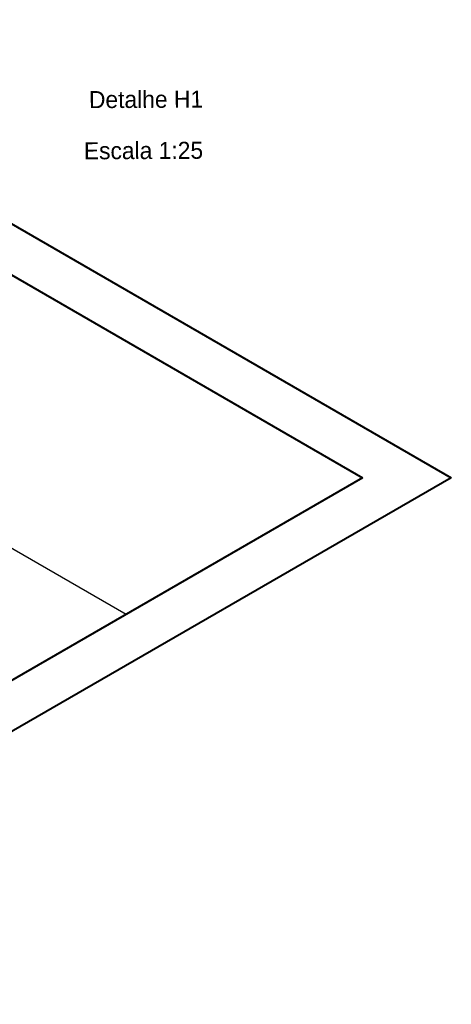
# Model space of a CAD drawing. Header units: millimetres. Extents: x 26 to 1362, y 24 to 358.
# Tile 132 of 256: x 653.22 to 658.28, y 307.35 to 318.89. Entities that reach past the tile are written whole.
import ezdxf

# ---------------------------------------------------------------- set-up
doc = ezdxf.new("R2010")
doc.units = ezdxf.units.MM
doc.layers.add('ARQ-PISO', color=8, linetype='Continuous')
doc.layers.add('MB_ALVENARIA', color=7, linetype='Continuous', lineweight=40)
doc.layers.add('MB_TEXTO_0', color=7, linetype='Continuous', lineweight=13)
doc.styles.add('AVANT', font='txt')

msp = doc.modelspace()

# ---------------------------------------------------------------- linework, layer by layer
at = {"layer": 'ARQ-PISO'}
msp.add_lwpolyline([(650.2763, 314.3443), (654.4679, 311.9243)], dxfattribs=at)
at = {"layer": 'MB_ALVENARIA'}
for p, q in [((648.9792, 318.8932), (658.2784, 313.5243)), ((658.2784, 313.5243), (647.5891, 307.3529))]:
    msp.add_line(p, q, dxfattribs=at)
for points in [[(653.0476, 315.9443), (657.2391, 313.5243)], [(657.2391, 313.5243), (648.7521, 308.6243)]]:
    msp.add_lwpolyline(points, dxfattribs=at)

# ---------------------------------------------------------------- texts
at = {"layer": 'MB_TEXTO_0', "char_height": 0.2, "attachment_point": 9, "rotation": 0.3, "line_spacing_factor": 0.6, "style": 'AVANT'}
for s, insert, width in [('Detalhe H1', (655.3697, 317.8604), 4.202461), ('Escala 1:25', (655.3697, 317.2604), 4.389492)]:
    msp.add_mtext(s, dxfattribs=dict(at, insert=insert, width=width))

doc.saveas('drawing.dxf')
